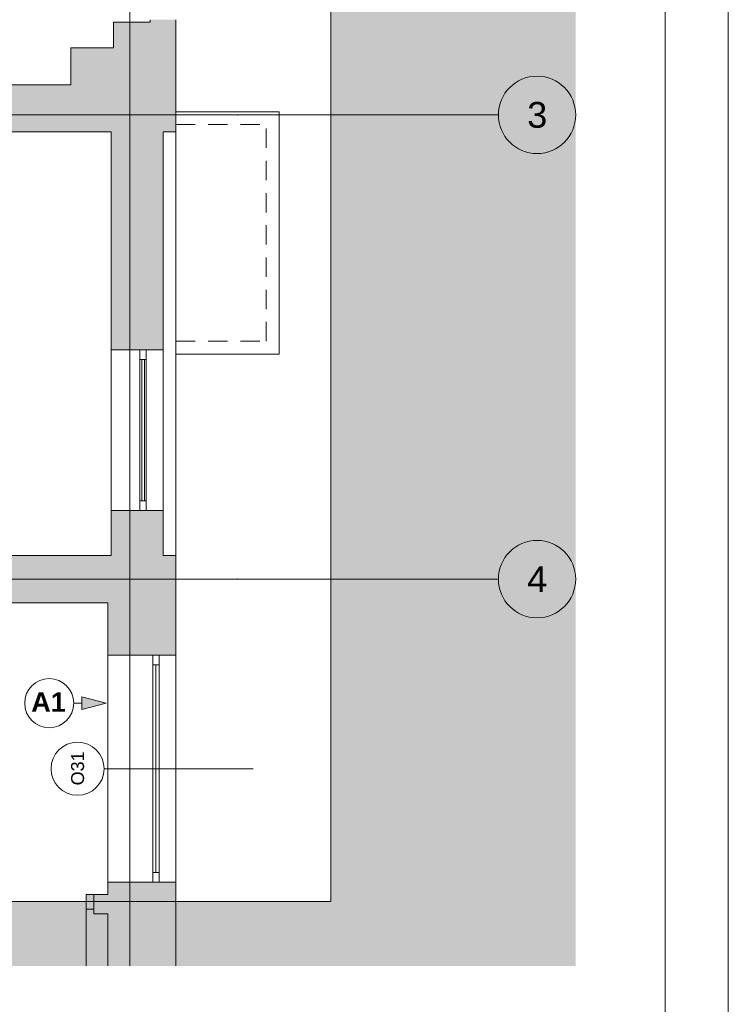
# Paper-space layout 'A-51 WYKOŃCZENIA ŚCIAN - PIĘTRO 6' of a CAD drawing. Header units: millimetres. Extents: x 0 to 420, y 0 to 297.
# Tile 10 of 11: x 365 to 420, y 103 to 180. Entities that reach past the tile are written whole.
import ezdxf
from ezdxf.xclip import XClip

# ---------------------------------------------------------------- set-up
doc = ezdxf.new("R2010")
doc.units = ezdxf.units.MM
doc.header["$MEASUREMENT"] = 0
doc.header["$XCLIPFRAME"] = 0
for name, pattern in [('DASHDOTX2', [1000, 500, -250, 0, -250]), ('Przer. długie kreski', [2.5, 1.5, -1]), ('PRZERYWANA_DU_A', [550, 350.0000000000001, -199.9999999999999])]:
    doc.linetypes.add(name, pattern=pattern)
for name, color, linetype, lineweight in [('0_Nr_pióra__2', 8, 'Continuous', 13), ('A__OKŁADZINY ŚCIAN_Nr_pióra__1', 7, 'Continuous', 20), ('A_Arkusz_Nr_pióra__1', 7, 'Continuous', 20), ('A_ściany_Nr_pióra__1', 7, 'Continuous', 20), ('Drzwi Archicad_Nr_pióra__1', 7, 'Continuous', 20), ('Znaczniki okien Archicada_Nr_pióra__3', 252, 'Continuous', 13)]:
    doc.layers.add(name, color=color, linetype=linetype, lineweight=lineweight)
for name, color, linetype in [('A__OKŁADZINY ŚCIAN', 7, 'Continuous'), ('A_podrys', 7, 'Continuous'), ('A_ściany', 7, 'Continuous'), ('Drzwi Archicad', 7, 'Continuous')]:
    doc.layers.add(name, color=color, linetype=linetype)
for name, color, linetype, lineweight, true_color in [('A_osie_Nr_pióra__16', 7, 'Continuous', 5, 0x0f0f0f), ('A_osie_Nr_pióra__76', 7, 'Continuous', 5, 0x2d2d2d), ('A_ściany_Nr_pióra__10', 7, 'Continuous', 13, 0x4b4b4b), ('A_ściany_Nr_pióra__19', 7, 'Continuous', 5, 0x191919), ('Okna Archicada_Nr_pióra__19', 7, 'Continuous', 5, 0x191919)]:
    doc.layers.add(name, color=color, linetype=linetype, lineweight=lineweight, true_color=true_color)
doc.styles.add('STYL_AUTOMATYCZNY_1', font='arial.ttf')
doc.styles.add('STYL_AUTOMATYCZNY_3', font='arial.ttf')

# ---------------------------------------------------------------- blocks, each defined once
blk = doc.blocks.new('Rysunek_2_2', base_point=(-1731.696584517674, -272.6223899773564))
at = {"linetype": 'Continuous', "lineweight": 0, "true_color": 0x484848}
blk.add_hatch(color=251, dxfattribs=at).paths.add_polyline_path([(408.1685283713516, 282.1614969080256), (293.1033164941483, 282.1614969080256), (293.1033164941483, 270.2624433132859), (389.1685239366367, 270.2624433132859), (389.1685239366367, 111.452447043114), (293.1033164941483, 111.452447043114), (293.1033164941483, 106.4524431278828), (408.1685283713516, 106.4524431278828)])
at = {"layer": 'A__OKŁADZINY ŚCIAN', "linetype": 'Continuous', "lineweight": 0, "true_color": 0x000000}
blk.add_hatch(color=18, dxfattribs=at).paths.add_polyline_path([(371.7467009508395, 126.8352226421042), (369.8806759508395, 127.3352226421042), (369.8806759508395, 126.3352226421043)])
at = {"layer": 'A_ściany', "linetype": 'Continuous', "lineweight": 0, "true_color": 0x000000}
for points in [[(372.3185244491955, 179.6324441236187), (372.3185244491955, 177.6424441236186), (377.1685244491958, 171.1424441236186), (377.1685244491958, 179.6324441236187)], [(375.1685244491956, 179.6324441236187), (377.1685244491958, 179.6324441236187), (377.1685244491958, 179.8324441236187), (375.1685244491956, 179.8324441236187)], [(372.3185244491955, 177.6424441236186), (369.0085244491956, 177.6424441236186), (369.0085244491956, 171.1424441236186), (377.1685244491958, 171.1424441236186)], [(369.0085244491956, 174.7924441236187), (359.9885244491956, 174.7924441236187), (359.9885244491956, 171.1424441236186), (369.0085244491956, 171.1424441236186)], [(372.1485244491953, 154.2424441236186), (376.1685244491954, 154.2424441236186), (376.1685244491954, 171.1424441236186), (372.1485244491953, 171.1424441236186)], [(372.1485244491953, 138.2724441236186), (376.1685244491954, 138.2724441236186), (376.1685244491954, 141.7724441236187), (372.1485244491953, 141.7724441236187)], [(342.0485244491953, 134.6024441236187), (371.8885244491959, 134.6024441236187), (377.1685244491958, 138.2724441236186), (342.0485244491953, 138.2724441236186)], [(371.8885244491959, 130.5524441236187), (377.1685244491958, 130.5524441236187), (377.1685244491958, 138.2724441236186), (371.8885244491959, 134.6024441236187)], [(371.8885237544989, 112.9524429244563), (371.8885237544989, 106.4524436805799), (377.1685229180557, 106.4524436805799), (377.1685229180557, 112.9524429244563)], [(370.8005242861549, 112.0024436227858), (370.8005242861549, 110.502444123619), (371.8885244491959, 110.502444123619), (371.8885244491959, 112.0024436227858)]]:
    blk.add_hatch(color=18, dxfattribs=at).paths.add_polyline_path(points)
at = {"layer": 'Drzwi Archicad', "linetype": 'Continuous', "lineweight": 0, "true_color": 0xfdfdfd}
blk.add_hatch(color=7, dxfattribs=at).paths.add_polyline_path([(370.8005244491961, 110.8524441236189), (370.8005244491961, 112.002444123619), (370.2005244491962, 112.002444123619), (370.2005244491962, 110.8524441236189)])
at = {"layer": '0_Nr_pióra__2', "color": 8, "linetype": 'PRZERYWANA_DU_A', "lineweight": 13, "flags": 128}
blk.add_lwpolyline([(293.1033142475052, 111.4524441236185), (389.1685244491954, 111.4524441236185), (389.1685244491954, 270.2624441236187), (293.1033142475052, 270.2624441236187)], dxfattribs=at)
at = {"layer": 'A__OKŁADZINY ŚCIAN_Nr_pióra__1', "color": 7, "linetype": 'Continuous', "lineweight": 20}
for p, q in [((369.2467018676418, 126.8352215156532), (369.8806770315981, 126.8352215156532)), ((369.8806770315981, 126.3352233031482), (369.8806770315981, 127.3352223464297)), ((371.7467007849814, 126.8352215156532), (369.8806770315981, 127.3352223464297)), ((371.7467007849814, 126.8352215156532), (369.8806770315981, 126.3352233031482))]:
    blk.add_line(p, q, dxfattribs=at)
blk.add_circle((367.3438723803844, 126.8352226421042), 1.902828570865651, dxfattribs=at)
at = {"layer": 'A_osie_Nr_pióra__16', "color": 250, "linetype": 'DASHDOTX2', "lineweight": 5, "true_color": 0x0f0f0f}
for p, q in [((373.6005245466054, 255.9104217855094), (373.6005245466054, 106.4524448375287)), ((381.9174456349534, 172.4524416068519), (293.1033144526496, 172.4524416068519)), ((381.9174439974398, 172.4524441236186), (402.1685253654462, 172.4524438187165)), ((381.9174456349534, 136.4524476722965), (293.1033144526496, 136.4524476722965)), ((381.9174439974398, 136.4524441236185), (402.1685253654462, 136.4524442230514))]:
    blk.add_line(p, q, dxfattribs=at)
for p in [(381.9174439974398, 172.4524441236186), (381.9174439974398, 172.4524441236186), (381.9174439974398, 136.4524441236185), (381.9174439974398, 136.4524441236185)]:
    blk.add_point(p, dxfattribs=at)
at = {"layer": 'A_osie_Nr_pióra__76', "color": 250, "linetype": 'Continuous', "lineweight": 5, "true_color": 0x2d2d2d}
for centre in [(405.1685244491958, 172.4524441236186), (405.1685244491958, 136.4524441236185)]:
    blk.add_circle(centre, 3, dxfattribs=at)
at = {"layer": 'A_ściany_Nr_pióra__1', "color": 7, "linetype": 'Continuous', "lineweight": 20}
for p, q in [((377.1685257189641, 171.1424440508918), (377.1685257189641, 138.2724440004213)), ((376.1685240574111, 154.2424442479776), (372.1485242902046, 154.2424442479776)), ((376.1685240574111, 154.2424442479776), (376.1685240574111, 141.772444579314)), ((376.1685240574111, 141.772444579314), (372.1485242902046, 141.772444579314)), ((377.1685257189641, 130.5524443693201), (371.8885246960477, 130.5524443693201)), ((377.1685257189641, 112.9524444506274), (371.8885246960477, 112.9524444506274)), ((370.8005255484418, 112.0024439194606), (371.2705236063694, 112.0024439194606)), ((370.8005255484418, 112.0024439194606), (370.8005255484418, 110.8524441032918)), ((370.8005255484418, 110.8524441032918), (370.8005255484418, 110.5024440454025)), ((370.8005255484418, 110.5024440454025), (371.1705239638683, 110.5024440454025))]:
    blk.add_line(p, q, dxfattribs=at)
at = {"layer": 'A_ściany_Nr_pióra__1', "color": 7, "linetype": 'Continuous', "lineweight": 20, "flags": 128}
for points in [[(372.3185244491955, 179.6324441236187), (372.3185244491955, 177.6424441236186)], [(375.1685244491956, 179.6324441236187), (372.3185244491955, 179.6324441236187)], [(375.1685244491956, 179.8324441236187), (375.1685244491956, 179.6324441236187)], [(377.1685244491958, 179.6324441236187), (377.1685244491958, 179.8324441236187)], [(377.1685244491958, 171.1424441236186), (377.1685244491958, 179.6324441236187)], [(372.3185244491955, 177.6424441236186), (369.0085244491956, 177.6424441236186)], [(369.0085244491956, 177.6424441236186), (369.0085244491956, 174.7924441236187)], [(369.0085244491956, 174.7924441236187), (359.9885244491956, 174.7924441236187)], [(359.9885244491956, 171.1424441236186), (369.0085244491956, 171.1424441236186)], [(369.0085244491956, 171.1424441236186), (372.1485244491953, 171.1424441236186)], [(372.1485244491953, 171.1424441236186), (372.1485244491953, 154.2424441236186)], [(372.1485244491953, 171.1424441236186), (372.1485244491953, 138.2724441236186)], [(376.1685244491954, 154.2424441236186), (376.1685244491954, 171.1424441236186)], [(376.1685244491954, 171.1424441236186), (377.1685244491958, 171.1424441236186)], [(372.1485244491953, 141.7724441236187), (372.1485244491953, 138.2724441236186)], [(376.1685244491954, 138.2724441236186), (376.1685244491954, 141.7724441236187)], [(372.1485244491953, 138.2724441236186), (342.0485244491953, 138.2724441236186)], [(377.1685244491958, 138.2724441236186), (376.1685244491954, 138.2724441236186)], [(377.1685244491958, 130.5524441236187), (377.1685244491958, 138.2724441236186)], [(342.0485244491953, 134.6024441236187), (371.8885244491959, 134.6024441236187)], [(371.8885244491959, 134.6024441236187), (371.8885244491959, 130.5524441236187)], [(371.8885244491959, 112.9524441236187), (371.8885244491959, 112.002444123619)], [(377.1685244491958, 106.4524441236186), (377.1685244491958, 112.9524441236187)], [(371.8885244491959, 112.002444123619), (370.8005242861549, 112.002444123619)], [(370.8005242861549, 110.502444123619), (371.8885244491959, 110.502444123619)], [(371.8885244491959, 110.502444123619), (371.8885244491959, 106.4524441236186)]]:
    blk.add_lwpolyline(points, dxfattribs=at)
at = {"layer": 'A_ściany_Nr_pióra__10', "color": 251, "linetype": 'Continuous', "lineweight": 13, "true_color": 0x4b4b4b}
for p, q in [((377.1685257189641, 172.6924450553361), (385.1685233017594, 172.6924450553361)), ((385.1685233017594, 153.8924441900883), (385.1685233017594, 172.6924450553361)), ((377.1685257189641, 153.8924441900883), (385.1685233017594, 153.8924441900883))]:
    blk.add_line(p, q, dxfattribs=at)
at = {"layer": 'A_ściany_Nr_pióra__10', "color": 251, "linetype": 'Przer. długie kreski', "lineweight": 13, "true_color": 0x4b4b4b}
for p, q in [((377.1685257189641, 171.6924433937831), (384.1685242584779, 171.6924433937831)), ((384.1685242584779, 154.8924432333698), (384.1685242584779, 171.6924433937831)), ((377.1685257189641, 154.8924432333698), (384.1685242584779, 154.8924432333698))]:
    blk.add_line(p, q, dxfattribs=at)
at = {"layer": 'A_ściany_Nr_pióra__19', "color": 250, "linetype": 'Continuous', "lineweight": 5, "true_color": 0x191919}
for p, q in [((371.8885246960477, 130.5524443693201), (371.8885246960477, 112.9524444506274)), ((377.1685257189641, 112.9524444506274), (377.1685257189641, 130.5524443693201))]:
    blk.add_line(p, q, dxfattribs=at)
at = {"layer": 'Drzwi Archicad_Nr_pióra__1', "color": 7, "linetype": 'Continuous', "lineweight": 20}
for p, q in [((370.2005250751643, 110.8524441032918), (370.2005250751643, 112.0024439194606)), ((370.2005250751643, 112.0024439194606), (370.8005255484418, 112.0024439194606)), ((370.8005255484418, 112.0024439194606), (370.8005255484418, 110.8524441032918)), ((370.8005255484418, 112.0024439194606), (370.8005255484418, 110.8524441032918)), ((370.8005255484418, 112.0024439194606), (370.8005255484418, 110.8524441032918)), ((370.8005255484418, 112.0024439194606), (371.2705236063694, 112.0024439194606)), ((370.8005255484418, 112.0024439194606), (371.2705236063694, 112.0024439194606)), ((370.2005244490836, 110.852443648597), (370.2005244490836, 106.4524430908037)), ((370.8005255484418, 110.8524441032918), (370.2005250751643, 110.8524441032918)), ((370.8005255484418, 110.8524441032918), (370.8005255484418, 110.5024440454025)), ((370.8005255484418, 110.8524441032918), (370.8005255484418, 110.5024440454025)), ((370.8005255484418, 110.5024440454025), (371.1705239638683, 110.5024440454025)), ((370.8005255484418, 110.5024440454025), (371.1705239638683, 110.5024440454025))]:
    blk.add_line(p, q, dxfattribs=at)
at = {"layer": 'Okna Archicada_Nr_pióra__19', "color": 250, "linetype": 'Continuous', "lineweight": 5, "true_color": 0x191919}
for p, q in [((374.3685252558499, 141.772444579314), (374.3685252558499, 154.2424442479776)), ((374.868523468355, 141.772444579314), (374.868523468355, 154.2424442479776)), ((374.868523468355, 153.4924430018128), (374.3685252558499, 153.4924430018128)), ((374.5185234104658, 142.5224432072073), (374.5185234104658, 153.4924430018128)), ((374.7185253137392, 142.5224432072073), (374.7185253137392, 153.4924430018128)), ((374.868523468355, 142.5224432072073), (374.3685252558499, 142.5224432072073)), ((375.3685242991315, 112.9524444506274), (375.3685242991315, 130.5524443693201)), ((375.3685242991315, 130.5524443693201), (375.8685251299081, 130.5524443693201)), ((375.3685242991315, 129.8024431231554), (375.8685251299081, 129.8024431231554)), ((375.6185247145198, 113.7024430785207), (375.6185247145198, 129.8024431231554)), ((375.8685251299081, 130.5524443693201), (375.8685251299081, 112.9524444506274)), ((375.3685242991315, 113.7024430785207), (375.8685251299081, 113.7024430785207)), ((375.8685251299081, 112.9524444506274), (375.3685242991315, 112.9524444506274))]:
    blk.add_line(p, q, dxfattribs=at)
at = {"layer": 'Znaczniki okien Archicada_Nr_pióra__3', "color": 252, "linetype": 'Continuous', "lineweight": 13}
blk.add_line((371.5962496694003, 121.7524444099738), (383.1685252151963, 121.7524444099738), dxfattribs=at)
for start, end in [(90, 270), (270, 90)]:
    blk.add_arc((369.5380995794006, 121.7524441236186), 2.058150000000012, start, end, dxfattribs=at)
at = {"layer": 'A__OKŁADZINY ŚCIAN_Nr_pióra__1', "color": 7, "linetype": 'Continuous', "lineweight": 20, "insert": (368.6261623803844, 126.9209404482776), "char_height": 1.5, "attachment_point": 6, "style": 'STYL_AUTOMATYCZNY_3'}
blk.add_mtext('\\A1;{\\pqr;\\fArial|b1|i0|c238|p0;\\W1.000000;A1}', dxfattribs=at)
at = {"layer": 'A_osie_Nr_pióra__76', "color": 250, "linetype": 'Continuous', "lineweight": 5, "true_color": 0x2d2d2d, "char_height": 2, "attachment_point": 1, "style": 'STYL_AUTOMATYCZNY_1'}
for s, insert in [('\\A1;{\\pql;\\pt0;\\fArial|b0|i0|c238|p0;\\W1.000000;3}', (404.4057994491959, 173.4524441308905)), ('\\A1;{\\pql;\\pt0;\\fArial|b0|i0|c238|p0;\\W1.000000;4}', (404.4057994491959, 137.4524441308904))]:
    blk.add_mtext(s, dxfattribs=dict(at, insert=insert))
at = {"layer": 'Znaczniki okien Archicada_Nr_pióra__3', "color": 252, "linetype": 'Continuous', "lineweight": 13, "insert": (370.0555088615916, 120.4563491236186), "char_height": 1, "attachment_point": 7, "rotation": 90, "style": 'STYL_AUTOMATYCZNY_1'}
blk.add_mtext('\\A1;{\\pql;\\pt1;\\fArial|b0|i0|c238|p0;\\W1.000000;O31}', dxfattribs=at)

psp = doc.layouts.new('A-51 WYKOŃCZENIA ŚCIAN - PIĘTRO 6')

# ---------------------------------------------------------------- linework, layer by layer
at = {"layer": 'A_Arkusz_Nr_pióra__1', "color": 7, "linetype": 'Continuous', "lineweight": 20}
psp.add_line((415.1000000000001, 292.1), (415.1000000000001, 4.900001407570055), dxfattribs=at)
at = {"layer": 'A_Arkusz_Nr_pióra__1', "color": 7, "linetype": 'Continuous', "lineweight": 20, "flags": 128}
psp.add_lwpolyline([(0, 297), (420, 297), (420, 3.320364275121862e-14), (2.775557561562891e-14, 3.320364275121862e-14)], close=True, dxfattribs=at)

# ---------------------------------------------------------------- block references
at = {"layer": 'A_podrys', "color": 37, "linetype": 'Continuous', "lineweight": 5, "true_color": 0x656532}
ref = psp.add_blockref('Rysunek_2_2', (-1731.696584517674, -272.6223899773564), dxfattribs=at)
XClip(ref).set_block_clipping_path([(293.1033142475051, 106.4524441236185), (408.1685244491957, 282.1615009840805)])

doc.saveas('drawing.dxf')
